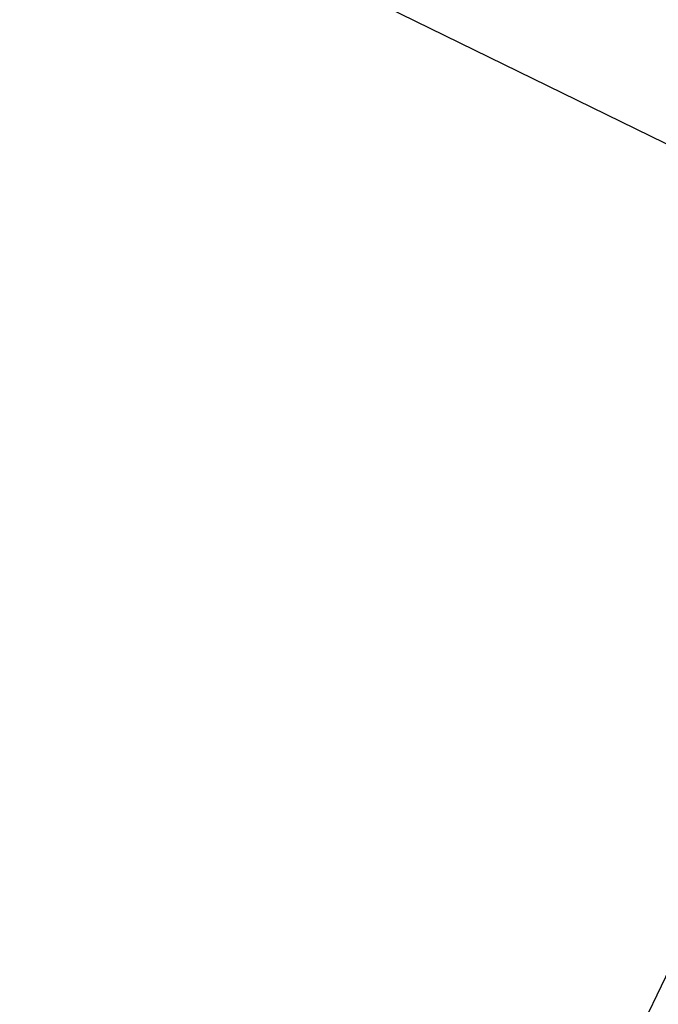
# Model space of a CAD drawing. Header units: millimetres. Extents: x -589 to 560, y -524 to 589.
# Tile 172 of 256: x 42.46 to 43.124, y -103.187 to -102.164. Entities that reach past the tile are written whole.
import ezdxf

# ---------------------------------------------------------------- set-up
doc = ezdxf.new("R2010")
doc.units = ezdxf.units.MM
doc.header["$MEASUREMENT"] = 0
doc.layers.add('Default', color=7, linetype='Continuous', true_color=0x000000)

msp = doc.modelspace()

# ---------------------------------------------------------------- meshes
at = {"layer": 'Default'}
mesh = msp.add_polyface(dxfattribs=at)
corners = [(45.4532, -100.7179, -973.2424), (44.0182, -101.3154, -974.2634), (43.5374, -99.6519, -974.7576), (45.1388, -98.9851, -973.6182), (46.3958, -100.3253, -971.6879), (46.1906, -98.547, -971.8835), (46.693, -100.2016, -970), (46.5223, -98.4089, -970), (46.3958, -100.3253, -968.3121), (46.1906, -98.547, -968.1165), (45.4532, -100.7179, -966.7576), (45.1388, -98.9851, -966.3818), (44.0182, -101.3154, -965.7366), (43.5374, -99.6519, -965.2424), (44.2592, -102.8435, -973.3416), (42.46, -101.9643, -974.5854), (45.3839, -102.3751, -972.5413), (46.1227, -102.0675, -971.3229), (46.3557, -101.9705, -970), (46.1227, -102.0675, -968.6771), (45.3839, -102.3751, -967.4587), (44.2592, -102.8435, -966.6584), (43.0379, -103.352, -966.4061), (44.2491, -97.4802, -973.8954), (43.4717, -104.3938, -972.2805), (43.0379, -103.352, -973.5939), (44.2466, -104.0711, -972.1204), (44.9603, -103.7739, -971.6125), (45.577, -103.5171, -970), (45.4291, -103.5787, -970.8394), (43.5122, -97.787, -965.5362), (45.4291, -103.5787, -969.1606), (44.9603, -103.7739, -968.3875), (43.4717, -104.3938, -967.7195), (44.2466, -104.0711, -967.8796), (46.277, -106.0299, -970), (45.9924, -104.729, -970.8702), (46.1456, -104.6652, -970), (46.1499, -106.0828, -969.2783), (45.9924, -104.729, -969.1298), (44.2466, -104.0711, -972.1204), (43.9632, -105.574, -972.3641), (43.4717, -104.3938, -972.2805), (45.4291, -103.5787, -970.8394), (45.5064, -104.9314, -971.6716), (44.9603, -103.7739, -971.6125), (44.7665, -105.2395, -972.1981), (45.4291, -103.5787, -969.1606), (45.577, -103.5171, -970), (44.2466, -104.0711, -967.8796), (44.7665, -105.2395, -967.8019), (45.5064, -104.9314, -968.3284), (44.9603, -103.7739, -968.3875), (43.4717, -104.3938, -967.7195)]
mesh.append_faces([[corners[k] for k in face] for face in [(0, 1, 2, 2), (0, 2, 3, 3), (4, 0, 3, 3), (4, 3, 5, 5), (6, 4, 5, 5), (6, 5, 7, 7), (8, 6, 7, 7), (8, 7, 9, 9), (10, 8, 9, 9), (10, 9, 11, 11), (12, 10, 11, 11), (12, 11, 13, 13), (14, 15, 1, 1), (16, 14, 1, 1), (16, 1, 0, 0), (17, 16, 0, 0), (17, 0, 4, 4), (18, 17, 4, 4), (18, 4, 6, 6), (19, 18, 6, 6), (19, 6, 8, 8), (20, 19, 8, 8), (20, 8, 10, 10), (21, 20, 10, 10), (21, 10, 12, 12), (22, 21, 12, 12), (23, 3, 2, 2), (24, 25, 14, 14), (24, 14, 26, 26), (16, 27, 26, 26), (16, 26, 14, 14), (18, 28, 29, 29), (18, 29, 17, 17), (17, 29, 27, 27), (17, 27, 16, 16), (30, 13, 11, 11), (19, 31, 28, 28), (19, 28, 18, 18), (31, 19, 20, 20), (31, 20, 32, 32), (22, 33, 34, 34), (22, 34, 21, 21), (32, 20, 21, 21), (32, 21, 34, 34), (35, 36, 37, 37), (38, 37, 39, 39), (40, 41, 42, 42), (43, 36, 44, 44), (43, 44, 45, 45), (45, 44, 46, 46), (45, 46, 40, 40), (47, 39, 37, 37), (47, 37, 48, 48), (49, 50, 51, 51), (49, 51, 52, 52), (53, 50, 49, 49), (52, 51, 39, 39), (52, 39, 47, 47), (48, 37, 36, 36), (48, 36, 43, 43)]])

doc.saveas('drawing.dxf')
